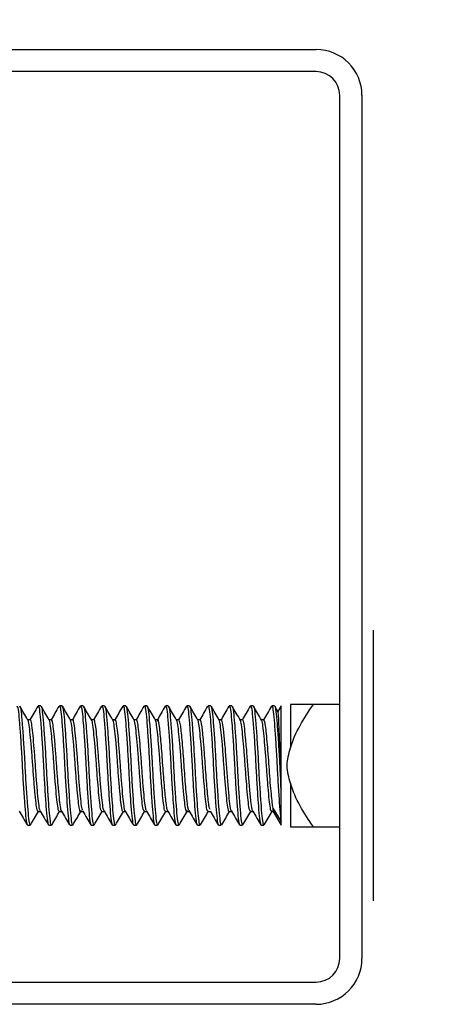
# Model space of a CAD drawing. Header units: inches. Extents: x 0.2 to 10.8, y 0.2 to 8.2.
# Tile 34 of 57: x 5.2003 to 5.2449, y 6.8582 to 6.9656. Entities that reach past the tile are written whole.
import ezdxf

# ---------------------------------------------------------------- set-up
doc = ezdxf.new("R2010")
doc.units = ezdxf.units.IN
doc.header["$MEASUREMENT"] = 0
doc.layers.add('DIMENSIONS', color=140, linetype='Continuous', lineweight=25)
doc.styles.add('SLDTEXTSTYLE0', font='TXT', dxfattribs={"width": 0.7})
doc.dimstyles.new('SLDDIMSTYLE0', dxfattribs={"dimtxt": 0.084961, "dimasz": 0.13, "dimexe": 0, "dimexo": 0.0625, "dimgap": 0.02124, "dimtad": 0, "dimtih": 1, "dimtoh": 1, "dimlfac": 24, "dimrnd": 1e-09, "dimzin": 12, "dimdsep": 46, "dimtxsty": 'SLDTEXTSTYLE0', "dimsah": 1, "dimcen": 0.09, "dimadec": 0, "dimazin": 3, "dimtfac": 1, "dimtofl": 0, "dimtmove": 0, "dimatfit": 3, "dimfxl": 0, "dimfrac": 2, "dimtolj": 1, "dimtzin": 12, "dimarcsym": 0})

# ---------------------------------------------------------------- blocks, each defined once
blk = doc.blocks.new('_D_7')
at = {"layer": 'DIMENSIONS'}
for p, q in [((3.10216, 7.00739), (3.10216, 7.58526)), ((5.23757, 7.00739), (5.23757, 7.58526)), ((3.10216, 7.46026), (3.84321, 7.46026)), ((3.95833, 7.46026), (3.9298, 7.46026)), ((3.9298, 7.46026), (3.9298, 7.32523)), ((4.35216, 7.46026), (4.38069, 7.46026)), ((4.38069, 7.46026), (4.38069, 7.32523)), ((5.23757, 7.46026), (4.46728, 7.46026)), ((3.9298, 7.32523), (3.95833, 7.32523)), ((4.38069, 7.32523), (4.35216, 7.32523))]:
    blk.add_line(p, q, dxfattribs=at)
for points in [[(3.10216, 7.46026), (3.23216, 7.44026), (3.23216, 7.48026)], [(5.23757, 7.46026), (5.10757, 7.48026), (5.10757, 7.44026)]]:
    blk.add_solid(points, dxfattribs=at)
at = {"layer": 'DIMENSIONS', "char_height": 0.083333, "attachment_point": 1, "style": 'SLDTEXTSTYLE0'}
for s, insert in [('51.25', (3.99367, 7.5867)), ('1301.8', (3.95833, 7.43265))]:
    blk.add_mtext(s, dxfattribs=dict(at, insert=insert))

msp = doc.modelspace()

# ---------------------------------------------------------------- linework, layer by layer
for p, q in [((5.13841, 6.96239), (5.23257, 6.96239)), ((5.23257, 6.95998), (5.13841, 6.95998)), ((5.23516, 6.86323), (5.23516, 6.95739)), ((5.23757, 6.95739), (5.23757, 6.86323)), ((5.23883, 6.88427), (5.23883, 6.89903)), ((5.20256, 6.89078), (5.20227, 6.89078)), ((5.20488, 6.89078), (5.20459, 6.89078)), ((5.20719, 6.89078), (5.2069, 6.89078)), ((5.20951, 6.89078), (5.20922, 6.89078)), ((5.21182, 6.89078), (5.21153, 6.89078)), ((5.21414, 6.89078), (5.21385, 6.89078)), ((5.21645, 6.89078), (5.21616, 6.89078)), ((5.21877, 6.89078), (5.21848, 6.89078)), ((5.22108, 6.89078), (5.22079, 6.89078)), ((5.2234, 6.89078), (5.22311, 6.89078)), ((5.22571, 6.89078), (5.22542, 6.89078)), ((5.22803, 6.89078), (5.22774, 6.89078)), ((5.22844, 6.8901), (5.22806, 6.89074)), ((5.22875, 6.89078), (5.2284, 6.89017)), ((5.22875, 6.88171), (5.22875, 6.89078)), ((5.22978, 6.89093), (5.22978, 6.88619)), ((5.23516, 6.89093), (5.23227, 6.89093)), ((5.2014, 6.88927), (5.20114, 6.88927)), ((5.20372, 6.88927), (5.20346, 6.88927)), ((5.20603, 6.88927), (5.20577, 6.88927)), ((5.20835, 6.88927), (5.20809, 6.88927)), ((5.21066, 6.88927), (5.2104, 6.88927)), ((5.21298, 6.88927), (5.21271, 6.88927)), ((5.21529, 6.88927), (5.21503, 6.88927)), ((5.21761, 6.88927), (5.21734, 6.88927)), ((5.21992, 6.88927), (5.21966, 6.88927)), ((5.22224, 6.88927), (5.22197, 6.88927)), ((5.22455, 6.88927), (5.22429, 6.88927)), ((5.22687, 6.88927), (5.2266, 6.88927)), ((5.23883, 6.8695), (5.23883, 6.88427)), ((5.22978, 6.88235), (5.22978, 6.8776)), ((5.22875, 6.87822), (5.22875, 6.88171)), ((5.20227, 6.87926), (5.20254, 6.87926)), ((5.20459, 6.87926), (5.20485, 6.87926)), ((5.2069, 6.87926), (5.20717, 6.87926)), ((5.20922, 6.87926), (5.20948, 6.87926)), ((5.21153, 6.87926), (5.2118, 6.87926)), ((5.21385, 6.87926), (5.21411, 6.87926)), ((5.21616, 6.87926), (5.21643, 6.87926)), ((5.21848, 6.87926), (5.21874, 6.87926)), ((5.22079, 6.87926), (5.22106, 6.87926)), ((5.22311, 6.87926), (5.22337, 6.87926)), ((5.22542, 6.87926), (5.22569, 6.87926)), ((5.22774, 6.87926), (5.22788, 6.87926)), ((5.22788, 6.87926), (5.22788, 6.87961)), ((5.22875, 6.87822), (5.22788, 6.87961)), ((5.22788, 6.87926), (5.22875, 6.87776)), ((5.20112, 6.87776), (5.2014, 6.87776)), ((5.20343, 6.87776), (5.20372, 6.87776)), ((5.20575, 6.87776), (5.20603, 6.87776)), ((5.20806, 6.87776), (5.20835, 6.87776)), ((5.21038, 6.87776), (5.21066, 6.87776)), ((5.21269, 6.87776), (5.21298, 6.87776)), ((5.215, 6.87776), (5.21529, 6.87776)), ((5.21732, 6.87776), (5.21761, 6.87776)), ((5.21963, 6.87776), (5.21992, 6.87776)), ((5.22195, 6.87776), (5.22224, 6.87776)), ((5.22426, 6.87776), (5.22455, 6.87776)), ((5.22658, 6.87776), (5.22687, 6.87776)), ((5.22875, 6.87776), (5.22875, 6.87822)), ((5.23227, 6.8776), (5.23516, 6.8776)), ((5.13841, 6.86064), (5.23257, 6.86064)), ((5.23257, 6.85823), (5.13841, 6.85823))]:
    msp.add_line(p, q)
for centre, radius, start, end in [((5.23257, 6.95739), 0.005, 0, 90), ((5.23257, 6.95739), 0.00258, 0, 90), ((5.23257, 6.86323), 0.005, 270, 0), ((5.23257, 6.86323), 0.00258, 270, 0)]:
    msp.add_arc(centre, radius, start, end)
for points, knots in [([(5.19996, 6.8907), (5.19997, 6.89072), (5.20003, 6.89081), (5.20013, 6.89022), (5.20024, 6.88897), (5.20037, 6.88714), (5.20047, 6.88548), (5.20056, 6.8838), (5.20065, 6.88211), (5.20079, 6.88016), (5.20091, 6.87869), (5.20101, 6.87784), (5.20109, 6.87784), (5.20112, 6.87784)], [0, 0, 0, 0, 0.0345865, 0.1421533, 0.2496809, 0.3571865, 0.4647501, 0.4999805, 0.6044986, 0.711996, 0.8195648, 0.9270819, 1, 1, 1, 1]), ([(5.20028, 6.89073), (5.20028, 6.89073), (5.20033, 6.89079), (5.20042, 6.8902), (5.20053, 6.88898), (5.20066, 6.88714), (5.20076, 6.88548), (5.20085, 6.8838), (5.20094, 6.88211), (5.20108, 6.88016), (5.2012, 6.87869), (5.2013, 6.87784), (5.20138, 6.87784), (5.2014, 6.87784)], [0, 0, 0, 0, 0.005862, 0.11663, 0.227356, 0.338061, 0.448825, 0.485103, 0.592731, 0.703427, 0.814196, 0.924912, 1, 1, 1, 1]), ([(5.20116, 6.88924), (5.20101, 6.88949), (5.20072, 6.88999), (5.20043, 6.8905), (5.20028, 6.89075)], [0, 0, 0, 0, 0.4997096, 1, 1, 1, 1]), ([(5.20223, 6.89074), (5.20208, 6.89049), (5.2018, 6.89), (5.20152, 6.88951), (5.20138, 6.88927)], [0, 0, 0, 0, 0.516823, 1, 1, 1, 1]), ([(5.20227, 6.8907), (5.20229, 6.89072), (5.20234, 6.89081), (5.20244, 6.89022), (5.20256, 6.88897), (5.20269, 6.88714), (5.20279, 6.88548), (5.20288, 6.8838), (5.20297, 6.88211), (5.2031, 6.88016), (5.20322, 6.87869), (5.20333, 6.87784), (5.2034, 6.87784), (5.20343, 6.87784)], [0, 0, 0, 0, 0.034586, 0.142153, 0.249681, 0.357186, 0.46475, 0.49998, 0.604499, 0.711996, 0.819565, 0.927082, 1, 1, 1, 1]), ([(5.2026, 6.89073), (5.2026, 6.89073), (5.20265, 6.89079), (5.20273, 6.8902), (5.20284, 6.88898), (5.20298, 6.88714), (5.20308, 6.88548), (5.20317, 6.8838), (5.20326, 6.88211), (5.20339, 6.88016), (5.20351, 6.87869), (5.20362, 6.87784), (5.20369, 6.87784), (5.20372, 6.87784)], [0, 0, 0, 0, 0.005995, 0.116747, 0.227459, 0.338149, 0.448898, 0.485172, 0.592785, 0.703466, 0.814221, 0.924922, 1, 1, 1, 1]), ([(5.20348, 6.88924), (5.20333, 6.88949), (5.20304, 6.88999), (5.20274, 6.8905), (5.2026, 6.89075)], [0, 0, 0, 0, 0.4997, 1, 1, 1, 1]), ([(5.20455, 6.89074), (5.2044, 6.89049), (5.20412, 6.89), (5.20383, 6.88951), (5.20369, 6.88927)], [0, 0, 0, 0, 0.516318, 1, 1, 1, 1]), ([(5.20459, 6.8907), (5.2046, 6.89072), (5.20466, 6.89081), (5.20476, 6.89022), (5.20487, 6.88897), (5.205, 6.88714), (5.2051, 6.88548), (5.20519, 6.8838), (5.20528, 6.88211), (5.20542, 6.88016), (5.20554, 6.87869), (5.20564, 6.87784), (5.20572, 6.87784), (5.20575, 6.87784)], [0, 0, 0, 0, 0.034586, 0.142153, 0.249681, 0.357186, 0.46475, 0.49998, 0.604499, 0.711996, 0.819565, 0.927082, 1, 1, 1, 1]), ([(5.20491, 6.89073), (5.20491, 6.89073), (5.20496, 6.89079), (5.20505, 6.8902), (5.20516, 6.88898), (5.20529, 6.88714), (5.20539, 6.88548), (5.20548, 6.8838), (5.20557, 6.88211), (5.20571, 6.88016), (5.20583, 6.87869), (5.20593, 6.87784), (5.206, 6.87784), (5.20603, 6.87784)], [0, 0, 0, 0, 0.006047, 0.116794, 0.2275, 0.338184, 0.448927, 0.485199, 0.592807, 0.703482, 0.814231, 0.924926, 1, 1, 1, 1]), ([(5.20579, 6.88924), (5.20564, 6.88949), (5.20535, 6.88999), (5.20506, 6.8905), (5.20491, 6.89075)], [0, 0, 0, 0, 0.499691, 1, 1, 1, 1]), ([(5.20687, 6.89075), (5.20672, 6.8905), (5.20643, 6.89001), (5.20615, 6.88951), (5.20601, 6.88927)], [0, 0, 0, 0, 0.513156, 1, 1, 1, 1]), ([(5.2069, 6.8907), (5.20692, 6.89072), (5.20697, 6.89081), (5.20707, 6.89022), (5.20719, 6.88897), (5.20732, 6.88714), (5.20742, 6.88548), (5.20751, 6.8838), (5.2076, 6.88211), (5.20773, 6.88016), (5.20785, 6.87869), (5.20796, 6.87784), (5.20803, 6.87784), (5.20806, 6.87784)], [0, 0, 0, 0, 0.034586, 0.142153, 0.249681, 0.357186, 0.46475, 0.49998, 0.604499, 0.711996, 0.819565, 0.927082, 1, 1, 1, 1]), ([(5.20723, 6.89073), (5.20723, 6.89073), (5.20727, 6.89079), (5.20736, 6.8902), (5.20747, 6.88898), (5.20761, 6.88714), (5.20771, 6.88548), (5.20779, 6.8838), (5.20789, 6.88211), (5.20802, 6.88016), (5.20814, 6.87869), (5.20825, 6.87784), (5.20832, 6.87784), (5.20835, 6.87784)], [0, 0, 0, 0, 0.006022, 0.116772, 0.227481, 0.338167, 0.448913, 0.485186, 0.592797, 0.703475, 0.814226, 0.924924, 1, 1, 1, 1]), ([(5.20811, 6.88924), (5.20796, 6.88949), (5.20767, 6.88999), (5.20737, 6.8905), (5.20723, 6.89075)], [0, 0, 0, 0, 0.499681, 1, 1, 1, 1]), ([(5.20918, 6.89075), (5.20903, 6.8905), (5.20875, 6.89), (5.20846, 6.88951), (5.20832, 6.88927)], [0, 0, 0, 0, 0.512914, 1, 1, 1, 1]), ([(5.20922, 6.8907), (5.20923, 6.89072), (5.20929, 6.89081), (5.20939, 6.89022), (5.2095, 6.88897), (5.20963, 6.88714), (5.20973, 6.88548), (5.20982, 6.8838), (5.20991, 6.88211), (5.21005, 6.88016), (5.21017, 6.87869), (5.21027, 6.87784), (5.21035, 6.87784), (5.21038, 6.87784)], [0, 0, 0, 0, 0.034586, 0.142153, 0.249681, 0.357186, 0.46475, 0.49998, 0.604499, 0.711996, 0.819565, 0.927082, 1, 1, 1, 1]), ([(5.20954, 6.89073), (5.20954, 6.89073), (5.20959, 6.89079), (5.20968, 6.8902), (5.20979, 6.88898), (5.20992, 6.88714), (5.21002, 6.88548), (5.21011, 6.8838), (5.2102, 6.88211), (5.21033, 6.88016), (5.21046, 6.87869), (5.21056, 6.87784), (5.21063, 6.87784), (5.21066, 6.87784)], [0, 0, 0, 0, 0.005921, 0.116682, 0.227402, 0.3381, 0.448857, 0.485134, 0.592755, 0.703445, 0.814207, 0.924917, 1, 1, 1, 1]), ([(5.21042, 6.88924), (5.21027, 6.88949), (5.20998, 6.88999), (5.20969, 6.8905), (5.20954, 6.89075)], [0, 0, 0, 0, 0.499671, 1, 1, 1, 1]), ([(5.21149, 6.89074), (5.21134, 6.89049), (5.21106, 6.89), (5.21078, 6.88951), (5.21064, 6.88927)], [0, 0, 0, 0, 0.516211, 1, 1, 1, 1]), ([(5.21153, 6.8907), (5.21155, 6.89072), (5.2116, 6.89081), (5.2117, 6.89022), (5.21181, 6.88897), (5.21195, 6.88714), (5.21205, 6.88548), (5.21214, 6.8838), (5.21223, 6.88211), (5.21236, 6.88016), (5.21248, 6.87869), (5.21259, 6.87784), (5.21266, 6.87784), (5.21269, 6.87784)], [0, 0, 0, 0, 0.034586, 0.142153, 0.249681, 0.357186, 0.46475, 0.49998, 0.604499, 0.711996, 0.819565, 0.927082, 1, 1, 1, 1]), ([(5.21186, 6.89073), (5.21186, 6.89073), (5.2119, 6.89079), (5.21199, 6.8902), (5.2121, 6.88898), (5.21224, 6.88714), (5.21234, 6.88548), (5.21242, 6.8838), (5.21252, 6.88211), (5.21265, 6.88016), (5.21277, 6.87869), (5.21288, 6.87784), (5.21295, 6.87784), (5.21298, 6.87784)], [0, 0, 0, 0, 0.005748, 0.116528, 0.227268, 0.337985, 0.448761, 0.485044, 0.592684, 0.703393, 0.814175, 0.924904, 1, 1, 1, 1]), ([(5.21274, 6.88924), (5.21259, 6.88949), (5.2123, 6.88999), (5.212, 6.8905), (5.21186, 6.89075)], [0, 0, 0, 0, 0.499662, 1, 1, 1, 1]), ([(5.21381, 6.89074), (5.21366, 6.89049), (5.21338, 6.89), (5.21309, 6.88951), (5.21295, 6.88927)], [0, 0, 0, 0, 0.516879, 1, 1, 1, 1]), ([(5.21385, 6.8907), (5.21386, 6.89072), (5.21392, 6.89081), (5.21402, 6.89022), (5.21413, 6.88897), (5.21426, 6.88714), (5.21436, 6.88548), (5.21445, 6.8838), (5.21454, 6.88211), (5.21468, 6.88016), (5.2148, 6.87869), (5.2149, 6.87784), (5.21497, 6.87784), (5.215, 6.87784)], [0, 0, 0, 0, 0.034586, 0.142153, 0.249681, 0.357186, 0.46475, 0.49998, 0.604499, 0.711996, 0.819565, 0.927082, 1, 1, 1, 1]), ([(5.21417, 6.89073), (5.21417, 6.89073), (5.21422, 6.89079), (5.2143, 6.8902), (5.21442, 6.88898), (5.21455, 6.88714), (5.21465, 6.88548), (5.21474, 6.8838), (5.21483, 6.88211), (5.21496, 6.88016), (5.21509, 6.87869), (5.21519, 6.87784), (5.21526, 6.87784), (5.21529, 6.87784)], [0, 0, 0, 0, 0.005507, 0.116314, 0.22708, 0.337824, 0.448628, 0.484919, 0.592585, 0.703321, 0.81413, 0.924886, 1, 1, 1, 1]), ([(5.21505, 6.88924), (5.21491, 6.88949), (5.21461, 6.88999), (5.21432, 6.8905), (5.21417, 6.89075)], [0, 0, 0, 0, 0.499653, 1, 1, 1, 1]), ([(5.21613, 6.89075), (5.21598, 6.8905), (5.21569, 6.89), (5.21541, 6.88951), (5.21527, 6.88927)], [0, 0, 0, 0, 0.513731, 1, 1, 1, 1]), ([(5.21616, 6.8907), (5.21618, 6.89072), (5.21623, 6.89081), (5.21633, 6.89022), (5.21644, 6.88897), (5.21658, 6.88714), (5.21668, 6.88548), (5.21676, 6.8838), (5.21686, 6.88211), (5.21699, 6.88016), (5.21711, 6.87869), (5.21722, 6.87784), (5.21729, 6.87784), (5.21732, 6.87784)], [0, 0, 0, 0, 0.034586, 0.142153, 0.249681, 0.357186, 0.46475, 0.49998, 0.604499, 0.711996, 0.819565, 0.927082, 1, 1, 1, 1]), ([(5.21649, 6.89073), (5.21649, 6.89073), (5.21653, 6.89079), (5.21662, 6.8902), (5.21673, 6.88898), (5.21687, 6.88714), (5.21697, 6.88548), (5.21705, 6.8838), (5.21715, 6.88211), (5.21728, 6.88016), (5.2174, 6.87869), (5.21751, 6.87784), (5.21758, 6.87784), (5.21761, 6.87784)], [0, 0, 0, 0, 0.005202, 0.116043, 0.226843, 0.337621, 0.448459, 0.484761, 0.592461, 0.70323, 0.814073, 0.924863, 1, 1, 1, 1]), ([(5.21737, 6.88923), (5.21722, 6.88949), (5.21693, 6.88999), (5.21663, 6.8905), (5.21649, 6.89075)], [0, 0, 0, 0, 0.499644, 1, 1, 1, 1]), ([(5.21844, 6.89075), (5.21829, 6.8905), (5.21801, 6.89001), (5.21772, 6.88951), (5.21758, 6.88927)], [0, 0, 0, 0, 0.512589, 1, 1, 1, 1]), ([(5.21848, 6.8907), (5.21849, 6.89072), (5.21855, 6.89081), (5.21865, 6.89022), (5.21876, 6.88897), (5.21889, 6.88714), (5.21899, 6.88548), (5.21908, 6.8838), (5.21917, 6.88211), (5.2193, 6.88016), (5.21943, 6.87869), (5.21953, 6.87784), (5.2196, 6.87784), (5.21963, 6.87784)], [0, 0, 0, 0, 0.034586, 0.142153, 0.249681, 0.357186, 0.46475, 0.49998, 0.604499, 0.711996, 0.819565, 0.927082, 1, 1, 1, 1]), ([(5.2188, 6.89073), (5.2188, 6.89074), (5.21885, 6.89079), (5.21893, 6.8902), (5.21905, 6.88898), (5.21918, 6.88714), (5.21928, 6.88548), (5.21937, 6.8838), (5.21946, 6.88211), (5.21959, 6.88016), (5.21972, 6.87869), (5.21982, 6.87784), (5.21989, 6.87784), (5.21992, 6.87784)], [0, 0, 0, 0, 0.00484, 0.115721, 0.226562, 0.33738, 0.448258, 0.484574, 0.592312, 0.703122, 0.814005, 0.924835, 1, 1, 1, 1]), ([(5.21968, 6.88923), (5.21954, 6.88949), (5.21924, 6.88999), (5.21895, 6.8905), (5.2188, 6.89075)], [0, 0, 0, 0, 0.499636, 1, 1, 1, 1]), ([(5.22075, 6.89074), (5.2206, 6.89049), (5.22032, 6.89), (5.22004, 6.88951), (5.2199, 6.88927)], [0, 0, 0, 0, 0.51556, 1, 1, 1, 1]), ([(5.22079, 6.8907), (5.22081, 6.89072), (5.22086, 6.89081), (5.22096, 6.89022), (5.22107, 6.88897), (5.22121, 6.88714), (5.22131, 6.88548), (5.22139, 6.8838), (5.22149, 6.88211), (5.22162, 6.88016), (5.22174, 6.87869), (5.22185, 6.87784), (5.22192, 6.87784), (5.22195, 6.87784)], [0, 0, 0, 0, 0.034586, 0.142153, 0.249681, 0.357186, 0.46475, 0.49998, 0.604499, 0.711996, 0.819565, 0.927082, 1, 1, 1, 1]), ([(5.22112, 6.89073), (5.22112, 6.89074), (5.22116, 6.89079), (5.22125, 6.8902), (5.22136, 6.88898), (5.2215, 6.88714), (5.2216, 6.88548), (5.22168, 6.8838), (5.22178, 6.88211), (5.22191, 6.88016), (5.22203, 6.87869), (5.22214, 6.87784), (5.22221, 6.87784), (5.22224, 6.87784)], [0, 0, 0, 0, 0.0044285, 0.1153556, 0.2262421, 0.337106, 0.4480298, 0.4843607, 0.5921438, 0.7029992, 0.8139283, 0.9248041, 1, 1, 1, 1]), ([(5.222, 6.88923), (5.22185, 6.88949), (5.22156, 6.88999), (5.22126, 6.8905), (5.22112, 6.89075)], [0, 0, 0, 0, 0.499629, 1, 1, 1, 1]), ([(5.22306, 6.89074), (5.22292, 6.89049), (5.22263, 6.89), (5.22235, 6.88951), (5.22221, 6.88927)], [0, 0, 0, 0, 0.517224, 1, 1, 1, 1]), ([(5.22311, 6.8907), (5.22312, 6.89072), (5.22318, 6.89081), (5.22327, 6.89022), (5.22339, 6.88897), (5.22352, 6.88714), (5.22362, 6.88548), (5.22371, 6.8838), (5.2238, 6.88211), (5.22393, 6.88016), (5.22406, 6.87869), (5.22416, 6.87784), (5.22423, 6.87784), (5.22426, 6.87784)], [0, 0, 0, 0, 0.034586, 0.142153, 0.249681, 0.357186, 0.46475, 0.49998, 0.604499, 0.711996, 0.819565, 0.927082, 1, 1, 1, 1]), ([(5.22343, 6.89073), (5.22343, 6.89074), (5.22348, 6.89078), (5.22356, 6.8902), (5.22368, 6.88898), (5.22381, 6.88714), (5.22391, 6.88548), (5.224, 6.8838), (5.22409, 6.88211), (5.22422, 6.88016), (5.22435, 6.87869), (5.22445, 6.87784), (5.22452, 6.87784), (5.22455, 6.87784)], [0, 0, 0, 0, 0.0039748, 0.1149524, 0.2258895, 0.3368039, 0.4477782, 0.4841257, 0.5919579, 0.7028638, 0.8138435, 0.9247698, 1, 1, 1, 1]), ([(5.22431, 6.88923), (5.22417, 6.88948), (5.22387, 6.88999), (5.22358, 6.89049), (5.22343, 6.89075)], [0, 0, 0, 0, 0.499623, 1, 1, 1, 1]), ([(5.22538, 6.89075), (5.22524, 6.89049), (5.22495, 6.89), (5.22467, 6.88951), (5.22453, 6.88927)], [0, 0, 0, 0, 0.514429, 1, 1, 1, 1]), ([(5.22542, 6.8907), (5.22544, 6.89072), (5.22549, 6.89081), (5.22559, 6.89022), (5.2257, 6.88897), (5.22584, 6.88714), (5.22594, 6.88548), (5.22602, 6.8838), (5.22612, 6.88211), (5.22625, 6.88016), (5.22637, 6.87869), (5.22648, 6.87784), (5.22655, 6.87784), (5.22658, 6.87784)], [0, 0, 0, 0, 0.034586, 0.142153, 0.249681, 0.357186, 0.46475, 0.49998, 0.604499, 0.711996, 0.819565, 0.927082, 1, 1, 1, 1]), ([(5.22575, 6.89073), (5.22575, 6.89074), (5.22579, 6.89078), (5.22588, 6.8902), (5.22599, 6.88898), (5.22613, 6.88714), (5.22623, 6.88548), (5.22631, 6.8838), (5.22641, 6.88211), (5.22654, 6.88016), (5.22666, 6.87869), (5.22676, 6.87784), (5.22684, 6.87784), (5.22687, 6.87784)], [0, 0, 0, 0, 0.003488, 0.11452, 0.225511, 0.33648, 0.447508, 0.483874, 0.591758, 0.702719, 0.813753, 0.924733, 1, 1, 1, 1]), ([(5.22663, 6.88923), (5.22648, 6.88948), (5.22619, 6.88999), (5.22589, 6.89049), (5.22575, 6.89075)], [0, 0, 0, 0, 0.499619, 1, 1, 1, 1]), ([(5.2277, 6.89075), (5.22755, 6.8905), (5.22727, 6.89001), (5.22698, 6.88951), (5.22684, 6.88927)], [0, 0, 0, 0, 0.51249, 1, 1, 1, 1]), ([(5.22774, 6.8907), (5.22775, 6.89072), (5.22781, 6.89081), (5.2279, 6.89022), (5.22802, 6.88897), (5.22815, 6.88714), (5.22825, 6.88547), (5.22834, 6.8838), (5.22843, 6.88211), (5.22856, 6.88017), (5.22867, 6.87887), (5.22873, 6.87839), (5.22875, 6.87822)], [0, 0, 0, 0, 0.039322, 0.161619, 0.28387, 0.406097, 0.528389, 0.568444, 0.687274, 0.809491, 0.93179, 1, 1, 1, 1]), ([(5.22806, 6.89074), (5.22806, 6.89074), (5.22811, 6.89078), (5.22819, 6.8902), (5.22831, 6.88898), (5.22844, 6.88714), (5.22854, 6.88547), (5.22863, 6.8838), (5.22869, 6.88267), (5.22874, 6.88186), (5.22875, 6.88171)], [0, 0, 0, 0, 0.004831, 0.185061, 0.365226, 0.545353, 0.725578, 0.784607, 0.959729, 1, 1, 1, 1]), ([(5.22978, 6.88619), (5.23002, 6.88706), (5.2304, 6.88787), (5.23126, 6.88944), (5.23175, 6.8902), (5.23227, 6.89093)], [0, 0, 0, 0, 0.5, 0.5, 1, 1, 1, 1]), ([(5.23227, 6.89093), (5.23175, 6.89093), (5.23126, 6.89093), (5.2304, 6.89093), (5.23003, 6.89093), (5.22978, 6.89093)], [0, 0, 0, 0, 0.5, 0.5, 1, 1, 1, 1]), ([(5.22868, 6.88427), (5.22866, 6.88496), (5.22862, 6.88635), (5.22855, 6.88817), (5.22849, 6.88947), (5.22845, 6.89013), (5.22842, 6.89009), (5.22841, 6.89008)], [0, 0, 0, 0, 0.233493, 0.466951, 0.700309, 0.934029, 1, 1, 1, 1]), ([(5.20232, 6.87933), (5.20231, 6.87931), (5.20226, 6.87915), (5.20216, 6.87941), (5.20205, 6.88012), (5.20192, 6.88136), (5.20179, 6.88291), (5.20167, 6.88463), (5.20155, 6.88629), (5.20141, 6.88774), (5.2013, 6.88874), (5.20121, 6.88924), (5.20116, 6.88922), (5.20116, 6.88922)], [0, 0, 0, 0, 0.0202322, 0.1281085, 0.236021, 0.343839, 0.451701, 0.5596197, 0.6674388, 0.7752846, 0.8832074, 0.9910256, 1, 1, 1, 1]), ([(5.20251, 6.87938), (5.20249, 6.87939), (5.20243, 6.87942), (5.20235, 6.88007), (5.20222, 6.88122), (5.20209, 6.88276), (5.20197, 6.88445), (5.20185, 6.88613), (5.20172, 6.88761), (5.2016, 6.88867), (5.2015, 6.88924), (5.20143, 6.88921), (5.2014, 6.8892)], [0, 0, 0, 0, 0.041163, 0.151178, 0.263604, 0.37828, 0.488766, 0.600598, 0.71535, 0.826447, 0.937624, 1, 1, 1, 1]), ([(5.20459, 6.87933), (5.20457, 6.87931), (5.20451, 6.87926), (5.20441, 6.87977), (5.20429, 6.88078), (5.20416, 6.88223), (5.20403, 6.88389), (5.20392, 6.8856), (5.20378, 6.88717), (5.20366, 6.88837), (5.20356, 6.88909), (5.2035, 6.88915), (5.20347, 6.88917)], [0, 0, 0, 0, 0.047884, 0.159742, 0.271508, 0.383252, 0.495107, 0.606891, 0.718638, 0.830488, 0.942288, 1, 1, 1, 1]), ([(5.20488, 6.87933), (5.20486, 6.87931), (5.2048, 6.87925), (5.2047, 6.87973), (5.20459, 6.88072), (5.20445, 6.88214), (5.20433, 6.8838), (5.20421, 6.88551), (5.20408, 6.88708), (5.20395, 6.88833), (5.20384, 6.8891), (5.20374, 6.88938), (5.20368, 6.88921), (5.20367, 6.88917)], [0, 0, 0, 0, 0.039973, 0.1429, 0.243994, 0.349131, 0.452568, 0.553307, 0.65827, 0.762158, 0.862673, 0.967397, 1, 1, 1, 1]), ([(5.20695, 6.87936), (5.20693, 6.87932), (5.20687, 6.87916), (5.20677, 6.87948), (5.20666, 6.88029), (5.20653, 6.88158), (5.2064, 6.88317), (5.20628, 6.88489), (5.20616, 6.88653), (5.20602, 6.88793), (5.20591, 6.88887), (5.20581, 6.88931), (5.20576, 6.88923), (5.20575, 6.88922)], [0, 0, 0, 0, 0.035892, 0.139754, 0.24362, 0.347406, 0.451257, 0.555131, 0.658918, 0.762757, 0.866638, 0.970427, 1, 1, 1, 1]), ([(5.20715, 6.87936), (5.20712, 6.8794), (5.20705, 6.8795), (5.20695, 6.8803), (5.20682, 6.88156), (5.20669, 6.88315), (5.20658, 6.88486), (5.20645, 6.8865), (5.20631, 6.8879), (5.2062, 6.88885), (5.20611, 6.8893), (5.20605, 6.88923), (5.20603, 6.88921)], [0, 0, 0, 0, 0.074793, 0.183357, 0.295959, 0.409243, 0.51795, 0.63011, 0.743632, 0.852623, 0.964277, 1, 1, 1, 1]), ([(5.20922, 6.87933), (5.20919, 6.87932), (5.20912, 6.8793), (5.20902, 6.87989), (5.2089, 6.88098), (5.20877, 6.88247), (5.20865, 6.88416), (5.20853, 6.88585), (5.20839, 6.88738), (5.20827, 6.88852), (5.20818, 6.88914), (5.20812, 6.88917), (5.20811, 6.88917)], [0, 0, 0, 0, 0.065181, 0.177092, 0.288889, 0.400683, 0.512594, 0.624401, 0.736195, 0.848104, 0.959929, 1, 1, 1, 1]), ([(5.20951, 6.87933), (5.20948, 6.87932), (5.20941, 6.87931), (5.20931, 6.87992), (5.20919, 6.88102), (5.20905, 6.88252), (5.20893, 6.8842), (5.20881, 6.8859), (5.20868, 6.88741), (5.20856, 6.88857), (5.20844, 6.88919), (5.20835, 6.8894), (5.20831, 6.88924), (5.20831, 6.88923)], [0, 0, 0, 0, 0.065276, 0.167372, 0.270252, 0.376076, 0.478777, 0.581041, 0.686841, 0.790129, 0.891868, 0.997579, 1, 1, 1, 1]), ([(5.21153, 6.8793), (5.21153, 6.87929), (5.21148, 6.8792), (5.21138, 6.87958), (5.21127, 6.88045), (5.21114, 6.88181), (5.21101, 6.88343), (5.2109, 6.88515), (5.21077, 6.88676), (5.21063, 6.88811), (5.21052, 6.88897), (5.21043, 6.88934), (5.21038, 6.88925), (5.21038, 6.88924)], [0, 0, 0, 0, 0.01691, 0.124634, 0.232328, 0.339958, 0.447674, 0.55538, 0.66301, 0.770715, 0.878432, 0.986063, 1, 1, 1, 1]), ([(5.21182, 6.87931), (5.21181, 6.8793), (5.21176, 6.87921), (5.21166, 6.87963), (5.21155, 6.88054), (5.21142, 6.88192), (5.21129, 6.88355), (5.21118, 6.88526), (5.21105, 6.88686), (5.21092, 6.88818), (5.2108, 6.88902), (5.2107, 6.88937), (5.21063, 6.88921), (5.21061, 6.88916)], [0, 0, 0, 0, 0.024706, 0.128281, 0.228857, 0.333674, 0.437675, 0.538081, 0.642633, 0.746999, 0.847366, 0.95159, 1, 1, 1, 1]), ([(5.21385, 6.87932), (5.21381, 6.87932), (5.21374, 6.87934), (5.21363, 6.88003), (5.21351, 6.88119), (5.21338, 6.88272), (5.21326, 6.88442), (5.21314, 6.8861), (5.213, 6.88758), (5.21288, 6.88866), (5.21278, 6.88924), (5.21271, 6.88921), (5.21269, 6.8892)], [0, 0, 0, 0, 0.078833, 0.186572, 0.294209, 0.401869, 0.509611, 0.617247, 0.724889, 0.832633, 0.940264, 1, 1, 1, 1]), ([(5.21409, 6.87937), (5.21407, 6.87939), (5.214, 6.87945), (5.21391, 6.88015), (5.21378, 6.88135), (5.21365, 6.88291), (5.21354, 6.88461), (5.21341, 6.88628), (5.21328, 6.88772), (5.21316, 6.88875), (5.21306, 6.88927), (5.213, 6.88922), (5.21298, 6.8892)], [0, 0, 0, 0, 0.054171, 0.163479, 0.275956, 0.390079, 0.499732, 0.611672, 0.725934, 0.836073, 0.947414, 1, 1, 1, 1]), ([(5.21616, 6.87932), (5.21615, 6.8793), (5.21609, 6.87923), (5.21599, 6.87968), (5.21588, 6.88064), (5.21575, 6.88204), (5.21562, 6.88369), (5.21551, 6.8854), (5.21537, 6.88699), (5.21524, 6.88825), (5.21515, 6.88904), (5.21508, 6.88913), (5.21505, 6.88917)], [0, 0, 0, 0, 0.034918, 0.146826, 0.258668, 0.370469, 0.482371, 0.594229, 0.70603, 0.817924, 0.929796, 1, 1, 1, 1]), ([(5.21641, 6.87934), (5.21639, 6.87935), (5.21634, 6.87941), (5.21627, 6.87983), (5.21618, 6.88056), (5.21608, 6.88154), (5.21598, 6.88271), (5.21586, 6.88437), (5.21571, 6.88653), (5.21552, 6.88847), (5.21537, 6.88942), (5.21528, 6.88916), (5.21525, 6.88907)], [0, 0, 0, 0, 0.041836, 0.121538, 0.200455, 0.282396, 0.364813, 0.445013, 0.603978, 0.765823, 0.924266, 1, 1, 1, 1]), ([(5.21852, 6.87935), (5.21851, 6.87932), (5.21846, 6.87915), (5.21836, 6.87942), (5.21825, 6.88016), (5.21812, 6.88141), (5.21799, 6.88297), (5.21787, 6.88468), (5.21775, 6.88634), (5.21761, 6.88779), (5.2175, 6.88876), (5.21741, 6.88925), (5.21737, 6.88923), (5.21737, 6.88923)], [0, 0, 0, 0, 0.025712, 0.133559, 0.241434, 0.349218, 0.45705, 0.564933, 0.672718, 0.780535, 0.888422, 0.996207, 1, 1, 1, 1]), ([(5.21877, 6.87942), (5.21874, 6.87938), (5.21865, 6.87924), (5.21852, 6.88034), (5.21831, 6.88241), (5.21814, 6.88505), (5.21794, 6.88741), (5.21778, 6.88903), (5.21766, 6.88913), (5.21761, 6.88917)], [0, 0, 0, 0, 0.064616, 0.223069, 0.386723, 0.545446, 0.708798, 0.867895, 1, 1, 1, 1]), ([(5.22079, 6.87933), (5.22077, 6.87932), (5.22071, 6.87927), (5.22061, 6.87979), (5.22049, 6.88083), (5.22036, 6.88228), (5.22023, 6.88395), (5.22012, 6.88566), (5.21998, 6.88721), (5.21986, 6.88841), (5.21976, 6.8891), (5.2197, 6.88915), (5.21968, 6.88917)], [0, 0, 0, 0, 0.051704, 0.163809, 0.275816, 0.387806, 0.499909, 0.611934, 0.723927, 0.836026, 0.948067, 1, 1, 1, 1]), ([(5.22103, 6.87947), (5.22099, 6.8795), (5.2209, 6.87961), (5.22075, 6.88112), (5.22055, 6.88347), (5.22038, 6.88611), (5.22018, 6.88818), (5.22004, 6.88929), (5.21995, 6.88915), (5.21992, 6.88911)], [0, 0, 0, 0, 0.091291, 0.257552, 0.42833, 0.59421, 0.765295, 0.930902, 1, 1, 1, 1]), ([(5.22311, 6.87927), (5.2231, 6.87927), (5.22306, 6.87917), (5.22297, 6.87951), (5.22286, 6.88032), (5.22273, 6.88163), (5.2226, 6.88323), (5.22248, 6.88494), (5.22236, 6.88658), (5.22222, 6.88797), (5.22211, 6.88889), (5.22201, 6.88932), (5.22196, 6.88924), (5.22195, 6.88922)], [0, 0, 0, 0, 0.004356, 0.112013, 0.219667, 0.327242, 0.434888, 0.542552, 0.650128, 0.757762, 0.865434, 0.973011, 1, 1, 1, 1]), ([(5.2234, 6.87934), (5.22338, 6.87931), (5.22332, 6.87922), (5.22321, 6.87978), (5.22308, 6.88095), (5.22293, 6.88265), (5.2228, 6.88456), (5.22266, 6.88644), (5.22251, 6.88801), (5.22238, 6.88901), (5.22227, 6.8894), (5.2222, 6.8892), (5.22219, 6.88915)], [0, 0, 0, 0, 0.034416, 0.14992, 0.264222, 0.382406, 0.496343, 0.612265, 0.730124, 0.843255, 0.960425, 1, 1, 1, 1]), ([(5.22542, 6.87933), (5.22539, 6.87932), (5.22532, 6.87931), (5.22522, 6.87992), (5.2251, 6.88103), (5.22497, 6.88252), (5.22485, 6.88421), (5.22473, 6.88591), (5.22459, 6.88742), (5.22447, 6.88856), (5.22437, 6.88921), (5.22429, 6.88921), (5.22426, 6.88921)], [0, 0, 0, 0, 0.066295, 0.174047, 0.281693, 0.38934, 0.497094, 0.604741, 0.712378, 0.82013, 0.927795, 1, 1, 1, 1]), ([(5.22571, 6.87928), (5.22571, 6.87928), (5.22566, 6.87921), (5.22557, 6.87951), (5.22546, 6.88033), (5.22531, 6.88184), (5.22517, 6.88369), (5.22504, 6.88562), (5.22489, 6.88736), (5.22475, 6.88863), (5.22464, 6.88927), (5.22457, 6.8892), (5.22455, 6.88918)], [0, 0, 0, 0, 0.011349, 0.103407, 0.221299, 0.343742, 0.465448, 0.583647, 0.706743, 0.82695, 0.946351, 1, 1, 1, 1]), ([(5.22774, 6.8793), (5.22773, 6.87929), (5.22768, 6.8792), (5.22758, 6.8796), (5.22747, 6.88049), (5.22734, 6.88186), (5.22721, 6.88348), (5.2271, 6.8852), (5.22696, 6.88681), (5.22683, 6.88815), (5.22672, 6.88899), (5.22663, 6.88935), (5.22658, 6.88926), (5.22658, 6.88925)], [0, 0, 0, 0, 0.020338, 0.128051, 0.235726, 0.343344, 0.451049, 0.558738, 0.666354, 0.77405, 0.88175, 0.989367, 1, 1, 1, 1]), ([(5.22788, 6.87961), (5.22785, 6.8798), (5.22779, 6.88019), (5.22769, 6.88117), (5.22758, 6.88239), (5.22748, 6.88379), (5.22738, 6.88522), (5.22727, 6.88659), (5.22716, 6.88777), (5.22706, 6.88866), (5.22696, 6.88917), (5.22688, 6.88936), (5.22683, 6.88923), (5.22682, 6.8892)], [0, 0, 0, 0, 0.089842, 0.182678, 0.283777, 0.382747, 0.478975, 0.579128, 0.679994, 0.777442, 0.87481, 0.975654, 1, 1, 1, 1]), ([(5.22978, 6.88235), (5.22969, 6.88266), (5.2296, 6.88298), (5.22946, 6.88361), (5.22941, 6.88393), (5.22941, 6.8846), (5.22946, 6.88492), (5.2296, 6.88556), (5.22969, 6.88587), (5.22978, 6.88619)], [0, 0, 0, 0, 0.25, 0.25, 0.5, 0.5, 0.75, 0.75, 1, 1, 1, 1]), ([(5.22875, 6.88171), (5.22874, 6.88212), (5.22873, 6.88254), (5.2287, 6.88339), (5.22869, 6.88383), (5.22868, 6.88427)], [0, 0, 0, 0, 0.5, 0.5, 1, 1, 1, 1]), ([(5.23227, 6.8776), (5.23175, 6.87834), (5.23126, 6.87909), (5.2304, 6.88065), (5.23003, 6.88147), (5.22978, 6.88235)], [0, 0, 0, 0, 0.5, 0.5, 1, 1, 1, 1]), ([(5.2002, 6.8793), (5.20034, 6.87905), (5.20064, 6.87855), (5.20093, 6.87805), (5.20107, 6.87779)], [0, 0, 0, 0, 0.499741, 1, 1, 1, 1]), ([(5.20144, 6.87778), (5.20159, 6.87804), (5.20187, 6.87853), (5.20216, 6.87902), (5.2023, 6.87926)], [0, 0, 0, 0, 0.512368, 1, 1, 1, 1]), ([(5.20251, 6.87931), (5.20265, 6.87906), (5.20295, 6.87855), (5.20324, 6.87805), (5.20339, 6.8778)], [0, 0, 0, 0, 0.499646, 1, 1, 1, 1]), ([(5.20375, 6.87778), (5.2039, 6.87804), (5.20419, 6.87853), (5.20447, 6.87902), (5.20461, 6.87926)], [0, 0, 0, 0, 0.512412, 1, 1, 1, 1]), ([(5.20483, 6.8793), (5.20497, 6.87905), (5.20527, 6.87854), (5.20556, 6.87804), (5.20571, 6.87779)], [0, 0, 0, 0, 0.4996248, 1, 1, 1, 1]), ([(5.20607, 6.87778), (5.20622, 6.87804), (5.2065, 6.87853), (5.20679, 6.87902), (5.20693, 6.87926)], [0, 0, 0, 0, 0.512506, 1, 1, 1, 1]), ([(5.20715, 6.8793), (5.20729, 6.87904), (5.20759, 6.87854), (5.20788, 6.87804), (5.20802, 6.87778)], [0, 0, 0, 0, 0.499702, 1, 1, 1, 1]), ([(5.20838, 6.87778), (5.20853, 6.87804), (5.20882, 6.87853), (5.2091, 6.87902), (5.20924, 6.87926)], [0, 0, 0, 0, 0.512649, 1, 1, 1, 1]), ([(5.20946, 6.8793), (5.2096, 6.87905), (5.2099, 6.87855), (5.21019, 6.87804), (5.21033, 6.87779)], [0, 0, 0, 0, 0.499756, 1, 1, 1, 1]), ([(5.2107, 6.87778), (5.21085, 6.87804), (5.21113, 6.87853), (5.21142, 6.87902), (5.21156, 6.87926)], [0, 0, 0, 0, 0.512838, 1, 1, 1, 1]), ([(5.21177, 6.87931), (5.21191, 6.87906), (5.21221, 6.87855), (5.2125, 6.87805), (5.21265, 6.8778)], [0, 0, 0, 0, 0.499667, 1, 1, 1, 1]), ([(5.21301, 6.87778), (5.21316, 6.87804), (5.21345, 6.87853), (5.21373, 6.87902), (5.21387, 6.87926)], [0, 0, 0, 0, 0.5130711, 1, 1, 1, 1]), ([(5.21409, 6.8793), (5.21423, 6.87905), (5.21453, 6.87855), (5.21482, 6.87804), (5.21497, 6.87779)], [0, 0, 0, 0, 0.499617, 1, 1, 1, 1]), ([(5.21533, 6.87778), (5.21548, 6.87804), (5.21576, 6.87853), (5.21605, 6.87902), (5.21619, 6.87926)], [0, 0, 0, 0, 0.513344, 1, 1, 1, 1]), ([(5.2164, 6.8793), (5.21655, 6.87904), (5.21684, 6.87854), (5.21714, 6.87804), (5.21728, 6.87778)], [0, 0, 0, 0, 0.499682, 1, 1, 1, 1]), ([(5.21764, 6.87778), (5.21779, 6.87804), (5.21808, 6.87853), (5.21836, 6.87902), (5.2185, 6.87926)], [0, 0, 0, 0, 0.513653, 1, 1, 1, 1]), ([(5.21872, 6.8793), (5.21886, 6.87905), (5.21916, 6.87854), (5.21945, 6.87804), (5.2196, 6.87779)], [0, 0, 0, 0, 0.49976, 1, 1, 1, 1]), ([(5.21996, 6.87779), (5.22011, 6.87804), (5.22039, 6.87853), (5.22068, 6.87902), (5.22082, 6.87926)], [0, 0, 0, 0, 0.513992, 1, 1, 1, 1]), ([(5.22103, 6.87931), (5.22117, 6.87906), (5.22147, 6.87855), (5.22176, 6.87805), (5.22191, 6.8778)], [0, 0, 0, 0, 0.49969, 1, 1, 1, 1]), ([(5.22228, 6.87779), (5.22242, 6.87804), (5.22271, 6.87853), (5.22299, 6.87902), (5.22313, 6.87926)], [0, 0, 0, 0, 0.514357, 1, 1, 1, 1]), ([(5.22334, 6.87931), (5.22349, 6.87905), (5.22378, 6.87855), (5.22408, 6.87804), (5.22422, 6.87779)], [0, 0, 0, 0, 0.499616, 1, 1, 1, 1]), ([(5.22459, 6.87779), (5.22474, 6.87804), (5.22502, 6.87853), (5.22531, 6.87902), (5.22545, 6.87926)], [0, 0, 0, 0, 0.51474, 1, 1, 1, 1]), ([(5.22566, 6.8793), (5.22581, 6.87905), (5.2261, 6.87854), (5.2264, 6.87804), (5.22654, 6.87778)], [0, 0, 0, 0, 0.499663, 1, 1, 1, 1]), ([(5.22691, 6.87779), (5.22705, 6.87804), (5.22734, 6.87853), (5.22762, 6.87902), (5.22776, 6.87926)], [0, 0, 0, 0, 0.515135, 1, 1, 1, 1]), ([(5.22978, 6.8776), (5.23002, 6.8776), (5.2304, 6.8776), (5.23126, 6.8776), (5.23175, 6.8776), (5.23227, 6.8776)], [0, 0, 0, 0, 0.5, 0.5, 1, 1, 1, 1])]:
    msp.add_open_spline(points, degree=3, knots=knots)

# ---------------------------------------------------------------- dimensions: what is measured, and where the dimension line sits
at = {"layer": 'DIMENSIONS'}
dim = msp.add_linear_dim(base=(5.23757, 7.46026), p1=(3.10216, 6.95739), p2=(5.23757, 6.95739), dimstyle='SLDDIMSTYLE0', dxfattribs=at)
dim.commit()
dim.dimension.update_dxf_attribs({"geometry": '_D_7', "text_midpoint": (4.15524, 7.46026), "dimtype": 160})

doc.saveas('drawing.dxf')
